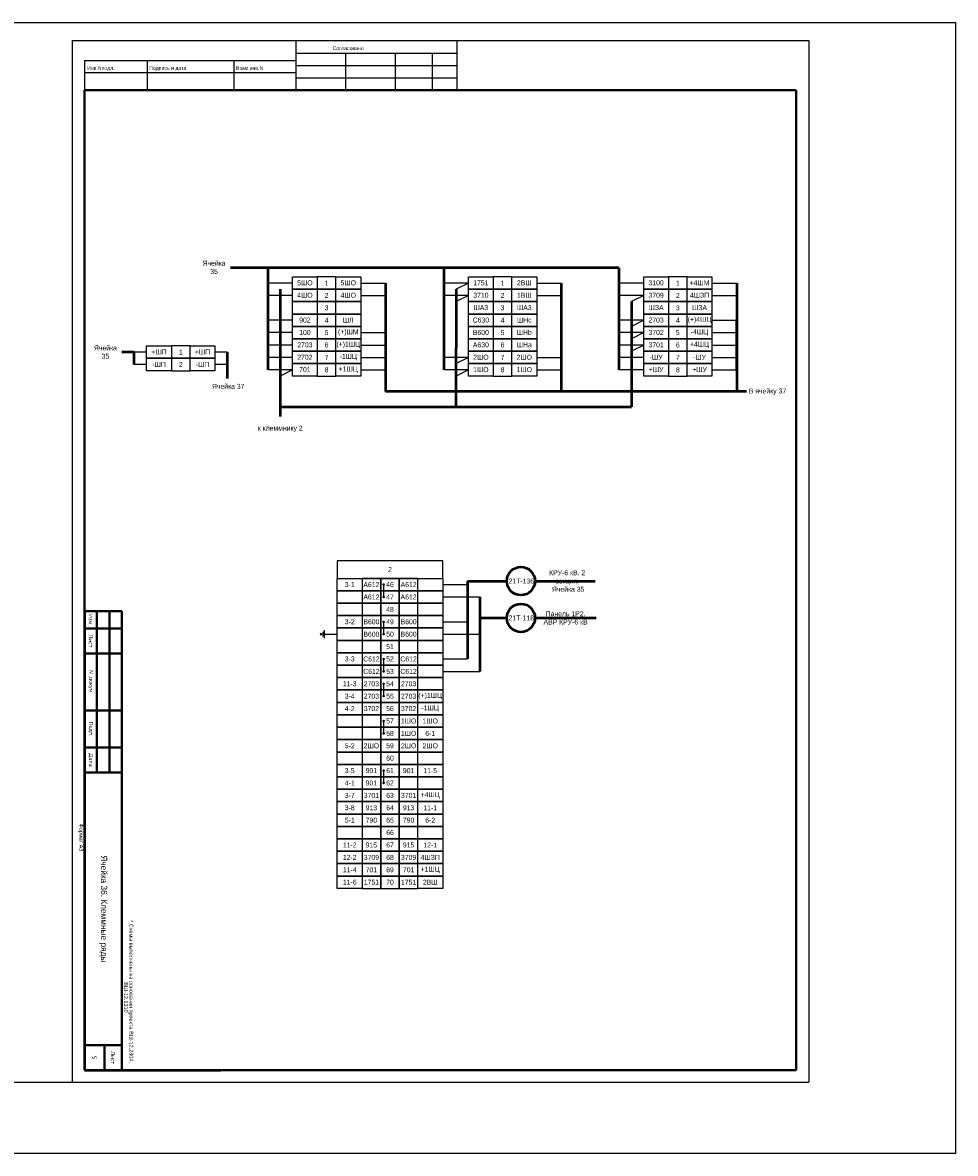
# Model space of a CAD drawing. Header units: millimetres. Extents: x 4897 to 12009, y -3017 to 2708.
# Tile 12 of 86: x 6934 to 7310, y -3017 to -2561. Entities that reach past the tile are written whole.
import ezdxf

# ---------------------------------------------------------------- set-up
doc = ezdxf.new("R2010")
doc.units = ezdxf.units.MM
doc.layers.add('основная 0.5', color=7, linetype='Continuous', lineweight=50)
doc.styles.add('SIMPLEX', font='txt', dxfattribs={"height": 5})

msp = doc.modelspace()

# ---------------------------------------------------------------- linework, layer by layer
for p, q in [((6953.52, -2568.54), (7250.56, -2568.54)), ((6953.52, -2568.54), (7250.56, -2568.54)), ((6953.52, -2568.54), (6953.52, -2988.55)), ((7043.75, -2568.54), (7043.75, -2588.54)), ((7108.75, -2588.54), (7108.75, -2568.54)), ((7250.56, -2568.54), (7250.56, -2988.55)), ((7043.75, -2573.54), (7108.75, -2573.54)), ((7063.75, -2573.54), (7063.75, -2588.54)), ((7083.75, -2573.54), (7083.75, -2588.54)), ((7098.75, -2573.54), (7098.75, -2588.54)), ((6958.56, -2576.54), (6958.56, -2588.54)), ((6958.56, -2576.54), (7043.75, -2576.54)), ((6983.75, -2576.54), (6983.75, -2588.54)), ((7018.75, -2576.54), (7018.75, -2588.54)), ((7043.75, -2578.54), (7108.75, -2578.54)), ((6958.56, -2581.41), (7043.75, -2581.41)), ((7043.75, -2583.54), (7108.75, -2583.54)), ((7042.41, -2666.28), (7032.41, -2666.28)), ((7069.91, -2666.28), (7079.91, -2666.28)), ((7113.37, -2666.28), (7103.37, -2666.28)), ((7113.37, -2666.28), (7108.37, -2668.78)), ((7140.87, -2666.28), (7150.87, -2666.28)), ((7184.04, -2666.28), (7174.04, -2666.28)), ((7211.53, -2666.28), (7221.53, -2666.28)), ((7042.41, -2671.28), (7032.41, -2671.28)), ((7069.91, -2671.28), (7079.91, -2671.28)), ((7113.37, -2671.28), (7103.37, -2671.28)), ((7113.37, -2671.28), (7108.37, -2673.78)), ((7140.87, -2671.28), (7150.87, -2671.28)), ((7184.04, -2671.28), (7174.04, -2671.28)), ((7184.04, -2671.28), (7179.04, -2673.78)), ((7211.53, -2671.28), (7221.53, -2671.28)), ((7042.41, -2681.28), (7032.41, -2681.28)), ((7184.04, -2681.28), (7174.04, -2681.28)), ((7184.04, -2681.28), (7179.04, -2683.78)), ((7211.53, -2681.28), (7221.53, -2681.28)), ((7042.41, -2686.28), (7032.41, -2686.28)), ((7069.91, -2686.28), (7079.91, -2686.28)), ((7184.04, -2686.28), (7174.04, -2686.28)), ((7184.04, -2686.28), (7179.04, -2688.78)), ((7211.53, -2686.28), (7221.53, -2686.28)), ((6983.61, -2694.14), (6978.61, -2694.14)), ((7016.11, -2694.14), (7011.11, -2694.14)), ((7042.41, -2691.28), (7032.41, -2691.28)), ((7069.91, -2691.28), (7079.91, -2691.28)), ((7184.04, -2691.28), (7174.04, -2691.28)), ((7184.04, -2691.28), (7179.04, -2693.78)), ((7211.53, -2691.28), (7221.53, -2691.28)), ((7042.41, -2696.28), (7032.41, -2696.28)), ((7069.91, -2696.28), (7079.91, -2696.28)), ((7113.37, -2696.28), (7103.37, -2696.28)), ((7113.37, -2696.28), (7108.37, -2698.78)), ((7140.87, -2696.28), (7150.87, -2696.28)), ((7184.04, -2696.28), (7174.04, -2696.28)), ((7211.53, -2696.28), (7221.53, -2696.28)), ((6983.61, -2699.14), (6978.61, -2699.14)), ((7016.11, -2699.14), (7011.11, -2699.14)), ((7042.41, -2701.28), (7032.41, -2701.28)), ((7042.41, -2701.28), (7037.41, -2703.78)), ((7069.91, -2701.28), (7079.91, -2701.28)), ((7113.37, -2701.28), (7103.37, -2701.28)), ((7113.37, -2701.28), (7108.37, -2703.78)), ((7140.87, -2701.28), (7150.87, -2701.28)), ((7184.04, -2701.28), (7174.04, -2701.28)), ((7211.53, -2701.28), (7221.53, -2701.28)), ((7079.17, -2787.88), (7079.17, -2792.88)), ((7102.98, -2787.88), (7112.98, -2787.88)), ((7102.98, -2792.88), (7117.98, -2792.88)), ((7079.17, -2802.88), (7079.17, -2807.88)), ((7102.98, -2802.88), (7112.98, -2802.88)), ((7053.95, -2807.56), (7053.62, -2807.88)), ((7053.95, -2808.21), (7053.62, -2807.88)), ((7053.95, -2807.56), (7053.95, -2808.21)), ((7054.6, -2806.91), (7054.6, -2808.86)), ((7055.25, -2806.26), (7055.25, -2809.51)), ((7055.25, -2807.88), (7060.48, -2807.88)), ((7102.98, -2807.88), (7117.98, -2807.88)), ((7079.17, -2817.88), (7079.17, -2822.88)), ((7102.98, -2817.88), (7112.98, -2817.88)), ((7102.98, -2822.88), (7117.98, -2822.88)), ((7079.17, -2827.88), (7079.17, -2832.88)), ((7079.17, -2842.88), (7079.17, -2847.88)), ((7079.17, -2862.88), (7079.17, -2867.88)), ((6953.52, -2988.55), (7250.56, -2988.55)), ((6953.52, -2988.55), (7250.56, -2988.55))]:
    msp.add_line(p, q)
at = {"lineweight": 40}
for p, q in [((6958.56, -2588.54), (6958.56, -2983.63)), ((7245.56, -2588.54), (7245.56, -2983.63)), ((6963.56, -2798.63), (6963.56, -2863.63)), ((6968.56, -2798.63), (6968.56, -2863.63)), ((6973.56, -2798.63), (6973.56, -2863.63)), ((6973.56, -2973.63), (6958.56, -2973.63)), ((6966.56, -2973.63), (6966.56, -2983.63)), ((7245.56, -2983.63), (6958.56, -2983.63))]:
    msp.add_line(p, q, dxfattribs=at)
at = {"linetype": 'Continuous', "lineweight": 40}
msp.add_line((7245.56, -2588.54), (6958.56, -2588.54), dxfattribs=at)
at = {"linetype": 'Continuous'}
for p, q in [((7059.57, -2588.54), (7039.57, -2588.54)), ((7099.57, -2588.54), (7079.57, -2588.54))]:
    msp.add_line(p, q, dxfattribs=at)
at = {"lineweight": 50}
for p, q in [((7174.04, -2660.14), (7017.41, -2660.14)), ((7032.41, -2660.14), (7032.41, -2701.28)), ((7103.37, -2660.14), (7103.37, -2701.28)), ((7174.04, -2660.14), (7174.04, -2701.28)), ((7079.91, -2666.28), (7079.91, -2710)), ((7150.87, -2710), (7150.87, -2666.28)), ((7221.53, -2666.28), (7221.53, -2710)), ((7037.41, -2668.78), (7037.41, -2720.08)), ((7108.37, -2668.78), (7108.22, -2716.27)), ((7179.04, -2673.78), (7179.04, -2716.27)), ((7221.53, -2701.28), (7221.53, -2681.28)), ((6978.61, -2694.14), (6973.61, -2694.14)), ((6978.61, -2699.14), (6978.61, -2694.14)), ((7016.11, -2694.14), (7016.11, -2704.76)), ((7225.54, -2710), (7079.91, -2710)), ((7037.41, -2716.27), (7179.04, -2716.27)), ((7112.98, -2786.45), (7112.98, -2817.88)), ((7112.98, -2786.45), (7128.81, -2786.45)), ((7140.21, -2786.45), (7164.47, -2786.45)), ((7117.98, -2792.88), (7117.98, -2822.88)), ((7117.98, -2801.32), (7128.81, -2801.32)), ((7140.21, -2801.32), (7164.86, -2801.32))]:
    msp.add_line(p, q, dxfattribs=at)
at = {"color": 1}
msp.add_line((6925.41, -2988.55), (6953.52, -2988.55), dxfattribs=at)
at = {"color": 2}
msp.add_lwpolyline([(5136.09, -2561.29), (7309.7, -2561.29), (7309.7, -3017.22), (5136.09, -3017.22)], close=True, dxfattribs=at)
for points in [[(7052.41, -2668.78), (7042.41, -2668.78), (7042.41, -2663.78), (7052.41, -2663.78)], [(7052.41, -2668.78), (7042.41, -2668.78), (7042.41, -2663.78), (7052.41, -2663.78)], [(7052.41, -2668.78), (7059.91, -2668.78), (7059.91, -2663.78), (7052.41, -2663.78)], [(7069.91, -2668.78), (7059.91, -2668.78), (7059.91, -2663.78), (7069.91, -2663.78)], [(7069.91, -2668.78), (7059.91, -2668.78), (7059.91, -2663.78), (7069.91, -2663.78)], [(7123.37, -2668.78), (7113.37, -2668.78), (7113.37, -2663.78), (7123.37, -2663.78)], [(7123.37, -2668.78), (7113.37, -2668.78), (7113.37, -2663.78), (7123.37, -2663.78)], [(7123.37, -2668.78), (7130.87, -2668.78), (7130.87, -2663.78), (7123.37, -2663.78)], [(7140.87, -2668.78), (7130.87, -2668.78), (7130.87, -2663.78), (7140.87, -2663.78)], [(7140.87, -2668.78), (7130.87, -2668.78), (7130.87, -2663.78), (7140.87, -2663.78)], [(7194.03, -2668.78), (7184.04, -2668.78), (7184.04, -2663.78), (7194.03, -2663.78)], [(7194.03, -2668.78), (7184.04, -2668.78), (7184.04, -2663.78), (7194.03, -2663.78)], [(7194.03, -2668.78), (7201.53, -2668.78), (7201.53, -2663.78), (7194.03, -2663.78)], [(7211.53, -2668.78), (7201.53, -2668.78), (7201.53, -2663.78), (7211.53, -2663.78)], [(7211.53, -2668.78), (7201.53, -2668.78), (7201.53, -2663.78), (7211.53, -2663.78)], [(7052.41, -2673.78), (7042.41, -2673.78), (7042.41, -2668.78), (7052.41, -2668.78)], [(7052.41, -2673.78), (7042.41, -2673.78), (7042.41, -2668.78), (7052.41, -2668.78)], [(7052.41, -2673.78), (7059.91, -2673.78), (7059.91, -2668.78), (7052.41, -2668.78)], [(7069.91, -2673.78), (7059.91, -2673.78), (7059.91, -2668.78), (7069.91, -2668.78)], [(7069.91, -2673.78), (7059.91, -2673.78), (7059.91, -2668.78), (7069.91, -2668.78)], [(7123.37, -2673.78), (7113.37, -2673.78), (7113.37, -2668.78), (7123.37, -2668.78)], [(7123.37, -2673.78), (7113.37, -2673.78), (7113.37, -2668.78), (7123.37, -2668.78)], [(7123.37, -2673.78), (7130.87, -2673.78), (7130.87, -2668.78), (7123.37, -2668.78)], [(7140.87, -2673.78), (7130.87, -2673.78), (7130.87, -2668.78), (7140.87, -2668.78)], [(7140.87, -2673.78), (7130.87, -2673.78), (7130.87, -2668.78), (7140.87, -2668.78)], [(7194.03, -2673.78), (7184.04, -2673.78), (7184.04, -2668.78), (7194.03, -2668.78)], [(7194.03, -2673.78), (7184.04, -2673.78), (7184.04, -2668.78), (7194.03, -2668.78)], [(7194.03, -2673.78), (7201.53, -2673.78), (7201.53, -2668.78), (7194.03, -2668.78)], [(7211.53, -2673.78), (7201.53, -2673.78), (7201.53, -2668.78), (7211.53, -2668.78)], [(7211.53, -2673.78), (7201.53, -2673.78), (7201.53, -2668.78), (7211.53, -2668.78)], [(7052.41, -2678.78), (7042.41, -2678.78), (7042.41, -2673.78), (7052.41, -2673.78)], [(7052.41, -2678.78), (7042.41, -2678.78), (7042.41, -2673.78), (7052.41, -2673.78)], [(7052.41, -2678.78), (7059.91, -2678.78), (7059.91, -2673.78), (7052.41, -2673.78)], [(7069.91, -2678.78), (7059.91, -2678.78), (7059.91, -2673.78), (7069.91, -2673.78)], [(7069.91, -2678.78), (7059.91, -2678.78), (7059.91, -2673.78), (7069.91, -2673.78)], [(7123.37, -2678.78), (7113.37, -2678.78), (7113.37, -2673.78), (7123.37, -2673.78)], [(7123.37, -2678.78), (7113.37, -2678.78), (7113.37, -2673.78), (7123.37, -2673.78)], [(7123.37, -2678.78), (7130.87, -2678.78), (7130.87, -2673.78), (7123.37, -2673.78)], [(7140.87, -2678.78), (7130.87, -2678.78), (7130.87, -2673.78), (7140.87, -2673.78)], [(7140.87, -2678.78), (7130.87, -2678.78), (7130.87, -2673.78), (7140.87, -2673.78)], [(7194.03, -2678.78), (7184.04, -2678.78), (7184.04, -2673.78), (7194.03, -2673.78)], [(7194.03, -2678.78), (7184.04, -2678.78), (7184.04, -2673.78), (7194.03, -2673.78)], [(7194.03, -2678.78), (7201.53, -2678.78), (7201.53, -2673.78), (7194.03, -2673.78)], [(7211.53, -2678.78), (7201.53, -2678.78), (7201.53, -2673.78), (7211.53, -2673.78)], [(7211.53, -2678.78), (7201.53, -2678.78), (7201.53, -2673.78), (7211.53, -2673.78)], [(7052.41, -2683.78), (7042.41, -2683.78), (7042.41, -2678.78), (7052.41, -2678.78)], [(7052.41, -2683.78), (7042.41, -2683.78), (7042.41, -2678.78), (7052.41, -2678.78)], [(7052.41, -2683.78), (7059.91, -2683.78), (7059.91, -2678.78), (7052.41, -2678.78)], [(7069.91, -2683.78), (7059.91, -2683.78), (7059.91, -2678.78), (7069.91, -2678.78)], [(7069.91, -2683.78), (7059.91, -2683.78), (7059.91, -2678.78), (7069.91, -2678.78)], [(7123.37, -2683.78), (7113.37, -2683.78), (7113.37, -2678.78), (7123.37, -2678.78)], [(7123.37, -2683.78), (7113.37, -2683.78), (7113.37, -2678.78), (7123.37, -2678.78)], [(7123.37, -2683.78), (7130.87, -2683.78), (7130.87, -2678.78), (7123.37, -2678.78)], [(7140.87, -2683.78), (7130.87, -2683.78), (7130.87, -2678.78), (7140.87, -2678.78)], [(7140.87, -2683.78), (7130.87, -2683.78), (7130.87, -2678.78), (7140.87, -2678.78)], [(7194.03, -2683.78), (7184.04, -2683.78), (7184.04, -2678.78), (7194.03, -2678.78)], [(7194.03, -2683.78), (7184.04, -2683.78), (7184.04, -2678.78), (7194.03, -2678.78)], [(7194.03, -2683.78), (7201.53, -2683.78), (7201.53, -2678.78), (7194.03, -2678.78)], [(7211.53, -2683.78), (7201.53, -2683.78), (7201.53, -2678.78), (7211.53, -2678.78)], [(7211.53, -2683.78), (7201.53, -2683.78), (7201.53, -2678.78), (7211.53, -2678.78)], [(7052.41, -2688.78), (7042.41, -2688.78), (7042.41, -2683.78), (7052.41, -2683.78)], [(7052.41, -2688.78), (7042.41, -2688.78), (7042.41, -2683.78), (7052.41, -2683.78)], [(7052.41, -2688.78), (7059.91, -2688.78), (7059.91, -2683.78), (7052.41, -2683.78)], [(7069.91, -2688.78), (7059.91, -2688.78), (7059.91, -2683.78), (7069.91, -2683.78)], [(7069.91, -2688.78), (7059.91, -2688.78), (7059.91, -2683.78), (7069.91, -2683.78)], [(7123.37, -2688.78), (7113.37, -2688.78), (7113.37, -2683.78), (7123.37, -2683.78)], [(7123.37, -2688.78), (7113.37, -2688.78), (7113.37, -2683.78), (7123.37, -2683.78)], [(7123.37, -2688.78), (7130.87, -2688.78), (7130.87, -2683.78), (7123.37, -2683.78)], [(7140.87, -2688.78), (7130.87, -2688.78), (7130.87, -2683.78), (7140.87, -2683.78)], [(7140.87, -2688.78), (7130.87, -2688.78), (7130.87, -2683.78), (7140.87, -2683.78)], [(7194.03, -2688.78), (7184.04, -2688.78), (7184.04, -2683.78), (7194.03, -2683.78)], [(7194.03, -2688.78), (7184.04, -2688.78), (7184.04, -2683.78), (7194.03, -2683.78)], [(7194.03, -2688.78), (7201.53, -2688.78), (7201.53, -2683.78), (7194.03, -2683.78)], [(7211.53, -2688.78), (7201.53, -2688.78), (7201.53, -2683.78), (7211.53, -2683.78)], [(7211.53, -2688.78), (7201.53, -2688.78), (7201.53, -2683.78), (7211.53, -2683.78)], [(7052.41, -2693.78), (7042.41, -2693.78), (7042.41, -2688.78), (7052.41, -2688.78)], [(7052.41, -2693.78), (7042.41, -2693.78), (7042.41, -2688.78), (7052.41, -2688.78)], [(7052.41, -2693.78), (7059.91, -2693.78), (7059.91, -2688.78), (7052.41, -2688.78)], [(7069.91, -2693.78), (7059.91, -2693.78), (7059.91, -2688.78), (7069.91, -2688.78)], [(7069.91, -2693.78), (7059.91, -2693.78), (7059.91, -2688.78), (7069.91, -2688.78)], [(7123.37, -2693.78), (7113.37, -2693.78), (7113.37, -2688.78), (7123.37, -2688.78)], [(7123.37, -2693.78), (7113.37, -2693.78), (7113.37, -2688.78), (7123.37, -2688.78)], [(7123.37, -2693.78), (7130.87, -2693.78), (7130.87, -2688.78), (7123.37, -2688.78)], [(7140.87, -2693.78), (7130.87, -2693.78), (7130.87, -2688.78), (7140.87, -2688.78)], [(7140.87, -2693.78), (7130.87, -2693.78), (7130.87, -2688.78), (7140.87, -2688.78)], [(7194.03, -2693.78), (7184.04, -2693.78), (7184.04, -2688.78), (7194.03, -2688.78)], [(7194.03, -2693.78), (7184.04, -2693.78), (7184.04, -2688.78), (7194.03, -2688.78)], [(7194.03, -2693.78), (7201.53, -2693.78), (7201.53, -2688.78), (7194.03, -2688.78)], [(7211.53, -2693.78), (7201.53, -2693.78), (7201.53, -2688.78), (7211.53, -2688.78)], [(7211.53, -2693.78), (7201.53, -2693.78), (7201.53, -2688.78), (7211.53, -2688.78)], [(6993.61, -2696.64), (6983.61, -2696.64), (6983.61, -2691.64), (6993.61, -2691.64)], [(6993.61, -2696.64), (6983.61, -2696.64), (6983.61, -2691.64), (6993.61, -2691.64)], [(6993.61, -2696.64), (7001.11, -2696.64), (7001.11, -2691.64), (6993.61, -2691.64)], [(7011.11, -2696.64), (7001.11, -2696.64), (7001.11, -2691.64), (7011.11, -2691.64)], [(7011.11, -2696.64), (7001.11, -2696.64), (7001.11, -2691.64), (7011.11, -2691.64)], [(7052.41, -2698.78), (7042.41, -2698.78), (7042.41, -2693.78), (7052.41, -2693.78)], [(7052.41, -2698.78), (7042.41, -2698.78), (7042.41, -2693.78), (7052.41, -2693.78)], [(7052.41, -2698.78), (7059.91, -2698.78), (7059.91, -2693.78), (7052.41, -2693.78)], [(7069.91, -2698.78), (7059.91, -2698.78), (7059.91, -2693.78), (7069.91, -2693.78)], [(7069.91, -2698.78), (7059.91, -2698.78), (7059.91, -2693.78), (7069.91, -2693.78)], [(7123.37, -2698.78), (7113.37, -2698.78), (7113.37, -2693.78), (7123.37, -2693.78)], [(7123.37, -2698.78), (7113.37, -2698.78), (7113.37, -2693.78), (7123.37, -2693.78)], [(7123.37, -2698.78), (7130.87, -2698.78), (7130.87, -2693.78), (7123.37, -2693.78)], [(7140.87, -2698.78), (7130.87, -2698.78), (7130.87, -2693.78), (7140.87, -2693.78)], [(7140.87, -2698.78), (7130.87, -2698.78), (7130.87, -2693.78), (7140.87, -2693.78)], [(7194.03, -2698.78), (7184.04, -2698.78), (7184.04, -2693.78), (7194.03, -2693.78)], [(7194.03, -2698.78), (7184.04, -2698.78), (7184.04, -2693.78), (7194.03, -2693.78)], [(7194.03, -2698.78), (7201.53, -2698.78), (7201.53, -2693.78), (7194.03, -2693.78)], [(7211.53, -2698.78), (7201.53, -2698.78), (7201.53, -2693.78), (7211.53, -2693.78)], [(7211.53, -2698.78), (7201.53, -2698.78), (7201.53, -2693.78), (7211.53, -2693.78)], [(6993.61, -2701.64), (6983.61, -2701.64), (6983.61, -2696.64), (6993.61, -2696.64)], [(6993.61, -2701.64), (6983.61, -2701.64), (6983.61, -2696.64), (6993.61, -2696.64)], [(6993.61, -2701.64), (7001.11, -2701.64), (7001.11, -2696.64), (6993.61, -2696.64)], [(7011.11, -2701.64), (7001.11, -2701.64), (7001.11, -2696.64), (7011.11, -2696.64)], [(7011.11, -2701.64), (7001.11, -2701.64), (7001.11, -2696.64), (7011.11, -2696.64)], [(7052.41, -2703.78), (7042.41, -2703.78), (7042.41, -2698.78), (7052.41, -2698.78)], [(7052.41, -2703.78), (7042.41, -2703.78), (7042.41, -2698.78), (7052.41, -2698.78)], [(7052.41, -2703.78), (7059.91, -2703.78), (7059.91, -2698.78), (7052.41, -2698.78)], [(7069.91, -2703.78), (7059.91, -2703.78), (7059.91, -2698.78), (7069.91, -2698.78)], [(7069.91, -2703.78), (7059.91, -2703.78), (7059.91, -2698.78), (7069.91, -2698.78)], [(7123.37, -2703.78), (7113.37, -2703.78), (7113.37, -2698.78), (7123.37, -2698.78)], [(7123.37, -2703.78), (7113.37, -2703.78), (7113.37, -2698.78), (7123.37, -2698.78)], [(7123.37, -2703.78), (7130.87, -2703.78), (7130.87, -2698.78), (7123.37, -2698.78)], [(7140.87, -2703.78), (7130.87, -2703.78), (7130.87, -2698.78), (7140.87, -2698.78)], [(7140.87, -2703.78), (7130.87, -2703.78), (7130.87, -2698.78), (7140.87, -2698.78)], [(7194.03, -2703.78), (7184.04, -2703.78), (7184.04, -2698.78), (7194.03, -2698.78)], [(7194.03, -2703.78), (7184.04, -2703.78), (7184.04, -2698.78), (7194.03, -2698.78)], [(7194.03, -2703.78), (7201.53, -2703.78), (7201.53, -2698.78), (7194.03, -2698.78)], [(7211.53, -2703.78), (7201.53, -2703.78), (7201.53, -2698.78), (7211.53, -2698.78)], [(7211.53, -2703.78), (7201.53, -2703.78), (7201.53, -2698.78), (7211.53, -2698.78)], [(7060.48, -2785.38), (7102.98, -2785.38), (7102.98, -2778.26), (7060.48, -2778.26)], [(7070.48, -2790.38), (7060.48, -2790.38), (7060.48, -2785.38), (7070.48, -2785.38)], [(7070.48, -2790.38), (7077.98, -2790.38), (7077.98, -2785.38), (7070.48, -2785.38)], [(7077.98, -2790.38), (7085.48, -2790.38), (7085.48, -2785.38), (7077.98, -2785.38)], [(7085.48, -2790.38), (7092.98, -2790.38), (7092.98, -2785.38), (7085.48, -2785.38)], [(7102.98, -2790.38), (7092.98, -2790.38), (7092.98, -2785.38), (7102.98, -2785.38)], [(7070.48, -2795.38), (7060.48, -2795.38), (7060.48, -2790.38), (7070.48, -2790.38)], [(7070.48, -2795.38), (7077.98, -2795.38), (7077.98, -2790.38), (7070.48, -2790.38)], [(7077.98, -2795.38), (7085.48, -2795.38), (7085.48, -2790.38), (7077.98, -2790.38)], [(7085.48, -2795.38), (7092.98, -2795.38), (7092.98, -2790.38), (7085.48, -2790.38)], [(7102.98, -2795.38), (7092.98, -2795.38), (7092.98, -2790.38), (7102.98, -2790.38)], [(7070.48, -2800.38), (7060.48, -2800.38), (7060.48, -2795.38), (7070.48, -2795.38)], [(7070.48, -2800.38), (7077.98, -2800.38), (7077.98, -2795.38), (7070.48, -2795.38)], [(7077.98, -2800.38), (7085.48, -2800.38), (7085.48, -2795.38), (7077.98, -2795.38)], [(7085.48, -2800.38), (7092.98, -2800.38), (7092.98, -2795.38), (7085.48, -2795.38)], [(7102.98, -2800.38), (7092.98, -2800.38), (7092.98, -2795.38), (7102.98, -2795.38)], [(7070.48, -2805.38), (7060.48, -2805.38), (7060.48, -2800.38), (7070.48, -2800.38)], [(7070.48, -2805.38), (7077.98, -2805.38), (7077.98, -2800.38), (7070.48, -2800.38)], [(7077.98, -2805.38), (7085.48, -2805.38), (7085.48, -2800.38), (7077.98, -2800.38)], [(7085.48, -2805.38), (7092.98, -2805.38), (7092.98, -2800.38), (7085.48, -2800.38)], [(7102.98, -2805.38), (7092.98, -2805.38), (7092.98, -2800.38), (7102.98, -2800.38)], [(7070.48, -2810.38), (7060.48, -2810.38), (7060.48, -2805.38), (7070.48, -2805.38)], [(7070.48, -2810.38), (7077.98, -2810.38), (7077.98, -2805.38), (7070.48, -2805.38)], [(7077.98, -2810.38), (7085.48, -2810.38), (7085.48, -2805.38), (7077.98, -2805.38)], [(7085.48, -2810.38), (7092.98, -2810.38), (7092.98, -2805.38), (7085.48, -2805.38)], [(7102.98, -2810.38), (7092.98, -2810.38), (7092.98, -2805.38), (7102.98, -2805.38)], [(7070.48, -2815.38), (7060.48, -2815.38), (7060.48, -2810.38), (7070.48, -2810.38)], [(7070.48, -2815.38), (7060.48, -2815.38), (7060.48, -2810.38), (7070.48, -2810.38)], [(7070.48, -2815.38), (7077.98, -2815.38), (7077.98, -2810.38), (7070.48, -2810.38)], [(7070.48, -2815.38), (7077.98, -2815.38), (7077.98, -2810.38), (7070.48, -2810.38)], [(7077.98, -2815.38), (7085.48, -2815.38), (7085.48, -2810.38), (7077.98, -2810.38)], [(7085.48, -2815.38), (7092.98, -2815.38), (7092.98, -2810.38), (7085.48, -2810.38)], [(7085.48, -2815.38), (7092.98, -2815.38), (7092.98, -2810.38), (7085.48, -2810.38)], [(7102.98, -2815.38), (7092.98, -2815.38), (7092.98, -2810.38), (7102.98, -2810.38)], [(7102.98, -2815.38), (7092.98, -2815.38), (7092.98, -2810.38), (7102.98, -2810.38)], [(7070.48, -2820.38), (7060.48, -2820.38), (7060.48, -2815.38), (7070.48, -2815.38)], [(7070.48, -2820.38), (7077.98, -2820.38), (7077.98, -2815.38), (7070.48, -2815.38)], [(7077.98, -2820.38), (7085.48, -2820.38), (7085.48, -2815.38), (7077.98, -2815.38)], [(7085.48, -2820.38), (7092.98, -2820.38), (7092.98, -2815.38), (7085.48, -2815.38)], [(7102.98, -2820.38), (7092.98, -2820.38), (7092.98, -2815.38), (7102.98, -2815.38)], [(7070.48, -2825.38), (7060.48, -2825.38), (7060.48, -2820.38), (7070.48, -2820.38)], [(7070.48, -2825.38), (7077.98, -2825.38), (7077.98, -2820.38), (7070.48, -2820.38)], [(7077.98, -2825.38), (7085.48, -2825.38), (7085.48, -2820.38), (7077.98, -2820.38)], [(7085.48, -2825.38), (7092.98, -2825.38), (7092.98, -2820.38), (7085.48, -2820.38)], [(7102.98, -2825.38), (7092.98, -2825.38), (7092.98, -2820.38), (7102.98, -2820.38)], [(7070.48, -2830.38), (7060.48, -2830.38), (7060.48, -2825.38), (7070.48, -2825.38)], [(7070.48, -2830.38), (7077.98, -2830.38), (7077.98, -2825.38), (7070.48, -2825.38)], [(7077.98, -2830.38), (7085.48, -2830.38), (7085.48, -2825.38), (7077.98, -2825.38)], [(7085.48, -2830.38), (7092.98, -2830.38), (7092.98, -2825.38), (7085.48, -2825.38)], [(7102.98, -2830.38), (7092.98, -2830.38), (7092.98, -2825.38), (7102.98, -2825.38)], [(7070.48, -2835.38), (7060.48, -2835.38), (7060.48, -2830.38), (7070.48, -2830.38)], [(7070.48, -2835.38), (7060.48, -2835.38), (7060.48, -2830.38), (7070.48, -2830.38)], [(7070.48, -2835.38), (7077.98, -2835.38), (7077.98, -2830.38), (7070.48, -2830.38)], [(7070.48, -2835.38), (7077.98, -2835.38), (7077.98, -2830.38), (7070.48, -2830.38)], [(7077.98, -2835.38), (7085.48, -2835.38), (7085.48, -2830.38), (7077.98, -2830.38)], [(7085.48, -2835.38), (7092.98, -2835.38), (7092.98, -2830.38), (7085.48, -2830.38)], [(7085.48, -2835.38), (7092.98, -2835.38), (7092.98, -2830.38), (7085.48, -2830.38)], [(7102.98, -2835.38), (7092.98, -2835.38), (7092.98, -2830.38), (7102.98, -2830.38)], [(7102.98, -2835.38), (7092.98, -2835.38), (7092.98, -2830.38), (7102.98, -2830.38)], [(7070.48, -2840.38), (7060.48, -2840.38), (7060.48, -2835.38), (7070.48, -2835.38)], [(7070.48, -2840.38), (7060.48, -2840.38), (7060.48, -2835.38), (7070.48, -2835.38)], [(7070.48, -2840.38), (7077.98, -2840.38), (7077.98, -2835.38), (7070.48, -2835.38)], [(7070.48, -2840.38), (7077.98, -2840.38), (7077.98, -2835.38), (7070.48, -2835.38)], [(7077.98, -2840.38), (7085.48, -2840.38), (7085.48, -2835.38), (7077.98, -2835.38)], [(7085.48, -2840.38), (7092.98, -2840.38), (7092.98, -2835.38), (7085.48, -2835.38)], [(7085.48, -2840.38), (7092.98, -2840.38), (7092.98, -2835.38), (7085.48, -2835.38)], [(7102.98, -2840.38), (7092.98, -2840.38), (7092.98, -2835.38), (7102.98, -2835.38)], [(7102.98, -2840.38), (7092.98, -2840.38), (7092.98, -2835.38), (7102.98, -2835.38)], [(7070.48, -2845.38), (7060.48, -2845.38), (7060.48, -2840.38), (7070.48, -2840.38)], [(7070.48, -2845.38), (7077.98, -2845.38), (7077.98, -2840.38), (7070.48, -2840.38)], [(7077.98, -2845.38), (7085.48, -2845.38), (7085.48, -2840.38), (7077.98, -2840.38)], [(7085.48, -2845.38), (7092.98, -2845.38), (7092.98, -2840.38), (7085.48, -2840.38)], [(7102.98, -2845.38), (7092.98, -2845.38), (7092.98, -2840.38), (7102.98, -2840.38)], [(7070.48, -2850.38), (7060.48, -2850.38), (7060.48, -2845.38), (7070.48, -2845.38)], [(7070.48, -2850.38), (7077.98, -2850.38), (7077.98, -2845.38), (7070.48, -2845.38)], [(7077.98, -2850.38), (7085.48, -2850.38), (7085.48, -2845.38), (7077.98, -2845.38)], [(7085.48, -2850.38), (7092.98, -2850.38), (7092.98, -2845.38), (7085.48, -2845.38)], [(7102.98, -2850.38), (7092.98, -2850.38), (7092.98, -2845.38), (7102.98, -2845.38)], [(7070.48, -2855.38), (7060.48, -2855.38), (7060.48, -2850.38), (7070.48, -2850.38)], [(7070.48, -2855.38), (7060.48, -2855.38), (7060.48, -2850.38), (7070.48, -2850.38)], [(7070.48, -2855.38), (7077.98, -2855.38), (7077.98, -2850.38), (7070.48, -2850.38)], [(7070.48, -2855.38), (7077.98, -2855.38), (7077.98, -2850.38), (7070.48, -2850.38)], [(7077.98, -2855.38), (7085.48, -2855.38), (7085.48, -2850.38), (7077.98, -2850.38)], [(7085.48, -2855.38), (7092.98, -2855.38), (7092.98, -2850.38), (7085.48, -2850.38)], [(7085.48, -2855.38), (7092.98, -2855.38), (7092.98, -2850.38), (7085.48, -2850.38)], [(7102.98, -2855.38), (7092.98, -2855.38), (7092.98, -2850.38), (7102.98, -2850.38)], [(7102.98, -2855.38), (7092.98, -2855.38), (7092.98, -2850.38), (7102.98, -2850.38)], [(7070.48, -2860.38), (7060.48, -2860.38), (7060.48, -2855.38), (7070.48, -2855.38)], [(7070.48, -2860.38), (7060.48, -2860.38), (7060.48, -2855.38), (7070.48, -2855.38)], [(7070.48, -2860.38), (7077.98, -2860.38), (7077.98, -2855.38), (7070.48, -2855.38)], [(7070.48, -2860.38), (7077.98, -2860.38), (7077.98, -2855.38), (7070.48, -2855.38)], [(7077.98, -2860.38), (7085.48, -2860.38), (7085.48, -2855.38), (7077.98, -2855.38)], [(7085.48, -2860.38), (7092.98, -2860.38), (7092.98, -2855.38), (7085.48, -2855.38)], [(7085.48, -2860.38), (7092.98, -2860.38), (7092.98, -2855.38), (7085.48, -2855.38)], [(7102.98, -2860.38), (7092.98, -2860.38), (7092.98, -2855.38), (7102.98, -2855.38)], [(7102.98, -2860.38), (7092.98, -2860.38), (7092.98, -2855.38), (7102.98, -2855.38)], [(7070.48, -2865.38), (7060.48, -2865.38), (7060.48, -2860.38), (7070.48, -2860.38)], [(7070.48, -2865.38), (7060.48, -2865.38), (7060.48, -2860.38), (7070.48, -2860.38)], [(7070.48, -2865.38), (7077.98, -2865.38), (7077.98, -2860.38), (7070.48, -2860.38)], [(7070.48, -2865.38), (7077.98, -2865.38), (7077.98, -2860.38), (7070.48, -2860.38)], [(7077.98, -2865.38), (7085.48, -2865.38), (7085.48, -2860.38), (7077.98, -2860.38)], [(7085.48, -2865.38), (7092.98, -2865.38), (7092.98, -2860.38), (7085.48, -2860.38)], [(7085.48, -2865.38), (7092.98, -2865.38), (7092.98, -2860.38), (7085.48, -2860.38)], [(7102.98, -2865.38), (7092.98, -2865.38), (7092.98, -2860.38), (7102.98, -2860.38)], [(7102.98, -2865.38), (7092.98, -2865.38), (7092.98, -2860.38), (7102.98, -2860.38)], [(7070.48, -2870.38), (7060.48, -2870.38), (7060.48, -2865.38), (7070.48, -2865.38)], [(7070.48, -2870.38), (7060.48, -2870.38), (7060.48, -2865.38), (7070.48, -2865.38)], [(7070.48, -2870.38), (7077.98, -2870.38), (7077.98, -2865.38), (7070.48, -2865.38)], [(7070.48, -2870.38), (7077.98, -2870.38), (7077.98, -2865.38), (7070.48, -2865.38)], [(7077.98, -2870.38), (7085.48, -2870.38), (7085.48, -2865.38), (7077.98, -2865.38)], [(7085.48, -2870.38), (7092.98, -2870.38), (7092.98, -2865.38), (7085.48, -2865.38)], [(7085.48, -2870.38), (7092.98, -2870.38), (7092.98, -2865.38), (7085.48, -2865.38)], [(7102.98, -2870.38), (7092.98, -2870.38), (7092.98, -2865.38), (7102.98, -2865.38)], [(7102.98, -2870.38), (7092.98, -2870.38), (7092.98, -2865.38), (7102.98, -2865.38)], [(7070.48, -2875.38), (7060.48, -2875.38), (7060.48, -2870.38), (7070.48, -2870.38)], [(7070.48, -2875.38), (7060.48, -2875.38), (7060.48, -2870.38), (7070.48, -2870.38)], [(7070.48, -2875.38), (7077.98, -2875.38), (7077.98, -2870.38), (7070.48, -2870.38)], [(7070.48, -2875.38), (7077.98, -2875.38), (7077.98, -2870.38), (7070.48, -2870.38)], [(7077.98, -2875.38), (7085.48, -2875.38), (7085.48, -2870.38), (7077.98, -2870.38)], [(7085.48, -2875.38), (7092.98, -2875.38), (7092.98, -2870.38), (7085.48, -2870.38)], [(7085.48, -2875.38), (7092.98, -2875.38), (7092.98, -2870.38), (7085.48, -2870.38)], [(7102.98, -2875.38), (7092.98, -2875.38), (7092.98, -2870.38), (7102.98, -2870.38)], [(7102.98, -2875.38), (7092.98, -2875.38), (7092.98, -2870.38), (7102.98, -2870.38)], [(7070.48, -2880.38), (7060.48, -2880.38), (7060.48, -2875.38), (7070.48, -2875.38)], [(7070.48, -2880.38), (7060.48, -2880.38), (7060.48, -2875.38), (7070.48, -2875.38)], [(7070.48, -2880.38), (7077.98, -2880.38), (7077.98, -2875.38), (7070.48, -2875.38)], [(7070.48, -2880.38), (7077.98, -2880.38), (7077.98, -2875.38), (7070.48, -2875.38)], [(7077.98, -2880.38), (7085.48, -2880.38), (7085.48, -2875.38), (7077.98, -2875.38)], [(7085.48, -2880.38), (7092.98, -2880.38), (7092.98, -2875.38), (7085.48, -2875.38)], [(7085.48, -2880.38), (7092.98, -2880.38), (7092.98, -2875.38), (7085.48, -2875.38)], [(7102.98, -2880.38), (7092.98, -2880.38), (7092.98, -2875.38), (7102.98, -2875.38)], [(7102.98, -2880.38), (7092.98, -2880.38), (7092.98, -2875.38), (7102.98, -2875.38)], [(7070.48, -2885.38), (7060.48, -2885.38), (7060.48, -2880.38), (7070.48, -2880.38)], [(7070.48, -2885.38), (7060.48, -2885.38), (7060.48, -2880.38), (7070.48, -2880.38)], [(7070.48, -2885.38), (7077.98, -2885.38), (7077.98, -2880.38), (7070.48, -2880.38)], [(7070.48, -2885.38), (7077.98, -2885.38), (7077.98, -2880.38), (7070.48, -2880.38)], [(7077.98, -2885.38), (7085.48, -2885.38), (7085.48, -2880.38), (7077.98, -2880.38)], [(7085.48, -2885.38), (7092.98, -2885.38), (7092.98, -2880.38), (7085.48, -2880.38)], [(7085.48, -2885.38), (7092.98, -2885.38), (7092.98, -2880.38), (7085.48, -2880.38)], [(7102.98, -2885.38), (7092.98, -2885.38), (7092.98, -2880.38), (7102.98, -2880.38)], [(7102.98, -2885.38), (7092.98, -2885.38), (7092.98, -2880.38), (7102.98, -2880.38)], [(7070.48, -2890.38), (7060.48, -2890.38), (7060.48, -2885.38), (7070.48, -2885.38)], [(7070.48, -2890.38), (7060.48, -2890.38), (7060.48, -2885.38), (7070.48, -2885.38)], [(7070.48, -2890.38), (7077.98, -2890.38), (7077.98, -2885.38), (7070.48, -2885.38)], [(7070.48, -2890.38), (7077.98, -2890.38), (7077.98, -2885.38), (7070.48, -2885.38)], [(7077.98, -2890.38), (7085.48, -2890.38), (7085.48, -2885.38), (7077.98, -2885.38)], [(7085.48, -2890.38), (7092.98, -2890.38), (7092.98, -2885.38), (7085.48, -2885.38)], [(7085.48, -2890.38), (7092.98, -2890.38), (7092.98, -2885.38), (7085.48, -2885.38)], [(7102.98, -2890.38), (7092.98, -2890.38), (7092.98, -2885.38), (7102.98, -2885.38)], [(7102.98, -2890.38), (7092.98, -2890.38), (7092.98, -2885.38), (7102.98, -2885.38)], [(7070.48, -2895.38), (7060.48, -2895.38), (7060.48, -2890.38), (7070.48, -2890.38)], [(7070.48, -2895.38), (7060.48, -2895.38), (7060.48, -2890.38), (7070.48, -2890.38)], [(7070.48, -2895.38), (7077.98, -2895.38), (7077.98, -2890.38), (7070.48, -2890.38)], [(7070.48, -2895.38), (7077.98, -2895.38), (7077.98, -2890.38), (7070.48, -2890.38)], [(7077.98, -2895.38), (7085.48, -2895.38), (7085.48, -2890.38), (7077.98, -2890.38)], [(7085.48, -2895.38), (7092.98, -2895.38), (7092.98, -2890.38), (7085.48, -2890.38)], [(7085.48, -2895.38), (7092.98, -2895.38), (7092.98, -2890.38), (7085.48, -2890.38)], [(7102.98, -2895.38), (7092.98, -2895.38), (7092.98, -2890.38), (7102.98, -2890.38)], [(7102.98, -2895.38), (7092.98, -2895.38), (7092.98, -2890.38), (7102.98, -2890.38)], [(7070.48, -2900.38), (7060.48, -2900.38), (7060.48, -2895.38), (7070.48, -2895.38)], [(7070.48, -2900.38), (7060.48, -2900.38), (7060.48, -2895.38), (7070.48, -2895.38)], [(7070.48, -2900.38), (7077.98, -2900.38), (7077.98, -2895.38), (7070.48, -2895.38)], [(7070.48, -2900.38), (7077.98, -2900.38), (7077.98, -2895.38), (7070.48, -2895.38)], [(7077.98, -2900.38), (7085.48, -2900.38), (7085.48, -2895.38), (7077.98, -2895.38)], [(7085.48, -2900.38), (7092.98, -2900.38), (7092.98, -2895.38), (7085.48, -2895.38)], [(7085.48, -2900.38), (7092.98, -2900.38), (7092.98, -2895.38), (7085.48, -2895.38)], [(7102.98, -2900.38), (7092.98, -2900.38), (7092.98, -2895.38), (7102.98, -2895.38)], [(7102.98, -2900.38), (7092.98, -2900.38), (7092.98, -2895.38), (7102.98, -2895.38)], [(7070.48, -2905.38), (7060.48, -2905.38), (7060.48, -2900.38), (7070.48, -2900.38)], [(7070.48, -2905.38), (7060.48, -2905.38), (7060.48, -2900.38), (7070.48, -2900.38)], [(7070.48, -2905.38), (7077.98, -2905.38), (7077.98, -2900.38), (7070.48, -2900.38)], [(7070.48, -2905.38), (7077.98, -2905.38), (7077.98, -2900.38), (7070.48, -2900.38)], [(7077.98, -2905.38), (7085.48, -2905.38), (7085.48, -2900.38), (7077.98, -2900.38)], [(7085.48, -2905.38), (7092.98, -2905.38), (7092.98, -2900.38), (7085.48, -2900.38)], [(7085.48, -2905.38), (7092.98, -2905.38), (7092.98, -2900.38), (7085.48, -2900.38)], [(7102.98, -2905.38), (7092.98, -2905.38), (7092.98, -2900.38), (7102.98, -2900.38)], [(7102.98, -2905.38), (7092.98, -2905.38), (7092.98, -2900.38), (7102.98, -2900.38)], [(7070.48, -2910.38), (7060.48, -2910.38), (7060.48, -2905.38), (7070.48, -2905.38)], [(7070.48, -2910.38), (7060.48, -2910.38), (7060.48, -2905.38), (7070.48, -2905.38)], [(7070.48, -2910.38), (7077.98, -2910.38), (7077.98, -2905.38), (7070.48, -2905.38)], [(7070.48, -2910.38), (7077.98, -2910.38), (7077.98, -2905.38), (7070.48, -2905.38)], [(7077.98, -2910.38), (7085.48, -2910.38), (7085.48, -2905.38), (7077.98, -2905.38)], [(7085.48, -2910.38), (7092.98, -2910.38), (7092.98, -2905.38), (7085.48, -2905.38)], [(7085.48, -2910.38), (7092.98, -2910.38), (7092.98, -2905.38), (7085.48, -2905.38)], [(7102.98, -2910.38), (7092.98, -2910.38), (7092.98, -2905.38), (7102.98, -2905.38)], [(7102.98, -2910.38), (7092.98, -2910.38), (7092.98, -2905.38), (7102.98, -2905.38)]]:
    msp.add_lwpolyline(points, close=True)
at = {"const_width": 0.45}
for points in [[(7079.17, -2787.61, 1), (7079.17, -2788.16, 1)], [(7079.17, -2792.61, 1), (7079.17, -2793.16, 1)], [(7079.17, -2802.61, 1), (7079.17, -2803.16, 1)], [(7079.17, -2807.61, 1), (7079.17, -2808.16, 1)], [(7079.17, -2817.61, 1), (7079.17, -2818.16, 1)], [(7079.17, -2822.6, 1), (7079.17, -2823.15, 1)], [(7079.17, -2827.6, 1), (7079.17, -2828.15, 1)], [(7079.17, -2832.6, 1), (7079.17, -2833.15, 1)], [(7079.17, -2842.6, 1), (7079.17, -2843.15, 1)], [(7079.17, -2847.6, 1), (7079.17, -2848.15, 1)], [(7079.17, -2862.6, 1), (7079.17, -2863.15, 1)], [(7079.17, -2867.6, 1), (7079.17, -2868.15, 1)]]:
    msp.add_lwpolyline(points, format="xyb", close=True, dxfattribs=at)
at = {"lineweight": 50}
for centre in [(7134.51, -2786.45), (7134.51, -2801.32)]:
    msp.add_circle(centre, 5.7, dxfattribs=at)
at = {"layer": 'основная 0.5', "color": 0}
for p, q in [((6958.56, -2798.63), (6958.56, -2983.63)), ((6958.56, -2983.63), (7013.56, -2983.63))]:
    msp.add_line(p, q, dxfattribs=at)
at = {"layer": 'основная 0.5', "lineweight": 40}
for p, q in [((6973.56, -2798.63), (6958.56, -2798.63)), ((6958.56, -2805.63), (6973.56, -2805.63)), ((6958.56, -2815.63), (6973.56, -2815.63)), ((6958.56, -2838.63), (6973.56, -2838.63)), ((6958.56, -2853.63), (6973.56, -2853.63)), ((6958.56, -2863.63), (6973.56, -2863.63)), ((6973.56, -2863.63), (6973.56, -2983.63))]:
    msp.add_line(p, q, dxfattribs=at)

# ---------------------------------------------------------------- texts
at = {"linetype": 'Continuous', "style": 'SIMPLEX'}
for s, p in [('Согласовано', (7058.63, -2572.37)), ('Инв.Nподл.', (6959.63, -2580.37)), ('Подпись и дата', (6984.63, -2580.37)), ('Взам.инв.N', (7019.63, -2580.37))]:
    msp.add_text(s, height=1.5, dxfattribs=at).set_placement(p)
at = {"char_height": 2, "attachment_point": 5, "style": 'SIMPLEX'}
for s, insert, width, rotation in [('Ячейка 35', (7010.77, -2659.96), 9.9995, 0.0001), ('5ШО', (7047.41, -2666.22), 9.9995, 0), ('5ШО', (7064.91, -2666.22), 9.9995, 0), ('1751', (7118.37, -2666.22), 9.9995, 0), ('2ВШ', (7135.87, -2666.22), 9.9995, 0), ('3100', (7189.03, -2666.22), 9.9995, 0), ('+4ШМ', (7206.53, -2666.22), 9.9995, 0), ('4ШО', (7047.41, -2671.22), 9.9995, 0), ('4ШО', (7064.91, -2671.22), 9.9995, 0), ('3710', (7118.37, -2671.22), 9.9995, 0), ('1ВШ', (7135.87, -2671.22), 9.9995, 0), ('3709', (7189.03, -2671.22), 9.9995, 0), ('4ШЗП', (7206.53, -2671.22), 9.9995, 0), ('ША3', (7118.37, -2676.22), 9.9995, 0), ('ША3', (7135.87, -2676.22), 9.9995, 0), ('ШЗА', (7189.03, -2676.22), 9.9995, 0), ('ШЗА', (7206.53, -2676.22), 9.9995, 0), ('902', (7047.41, -2681.22), 9.9995, 0), ('ШЛ', (7064.91, -2681.22), 9.9995, 0), ('C630', (7118.37, -2681.22), 9.9995, 0), ('ШНс', (7135.87, -2681.22), 9.9995, 0), ('2703', (7189.03, -2681.22), 9.9995, 0), ('(+)4ШЦ', (7206.53, -2681.22), 9.9995, 0), ('100', (7047.41, -2686.22), 9.9995, 0), ('(+)ШМ', (7064.91, -2686.22), 9.9995, 0), ('B600', (7118.37, -2686.22), 9.9995, 0), ('ШНb', (7135.87, -2686.22), 9.9995, 0), ('3702', (7189.03, -2686.22), 9.9995, 0), ('-4ШЦ', (7206.53, -2686.22), 9.9995, 0), ('2703', (7047.41, -2691.22), 9.9995, 0), ('(+)1ШЦ', (7064.91, -2691.22), 9.9995, 0), ('A630', (7118.37, -2691.22), 9.9995, 0), ('ШНa', (7135.87, -2691.22), 9.9995, 0), ('3701', (7189.03, -2691.22), 9.9995, 0), ('+4ШЦ', (7206.53, -2691.22), 9.9995, 0), ('Ячейка 35', (6966.98, -2694.14), 9.9995, 0.0001), ('+ШП', (6988.61, -2694.08), 9.9995, 0), ('+ШП', (7006.11, -2694.08), 9.9995, 0), ('-ШП', (6988.61, -2699.08), 9.9995, 0), ('-ШП', (7006.11, -2699.08), 9.9995, 0), ('2702', (7047.41, -2696.22), 9.9995, 0), ('-1ШЦ', (7064.91, -2696.22), 9.9995, 0), ('2ШО', (7118.37, -2696.22), 9.9995, 0), ('2ШО', (7135.87, -2696.22), 9.9995, 0), ('-ШУ', (7189.03, -2696.22), 9.9995, 0), ('-ШУ', (7206.53, -2696.22), 9.9995, 0), ('701', (7047.41, -2701.22), 9.9995, 0), ('+1ШЦ', (7064.91, -2701.22), 9.9995, 0), ('1ШО', (7118.37, -2701.22), 9.9995, 0), ('1ШО', (7135.87, -2701.22), 9.9995, 0), ('+ШУ', (7189.03, -2701.22), 9.9995, 0), ('+ШУ', (7206.53, -2701.22), 9.9995, 0), (' Ячейка 37', (7016.11, -2707.96), 13.1188, 0), ('В ячейку 37', (7233.93, -2710.12), 16.9772, 0), ('к клеммнику 2', (7037.46, -2725.1), 24.2261, 0), ('(+)1ШЦ', (7097.94, -2832.88), 10.079, 360), ('-1ШЦ', (7097.94, -2837.88), 10.079, 360), ('1ШО', (7097.94, -2842.88), 10.079, 360), ('6-1', (7097.94, -2847.88), 10.079, 360), ('2ШО', (7097.94, -2852.88), 10.079, 360), ('11-5', (7097.94, -2862.88), 10.079, 360), ('+4ШЦ', (7097.94, -2872.88), 10.079, 360), ('11-1', (7097.94, -2877.88), 10.079, 360), ('6-2', (7097.94, -2882.88), 10.079, 360), ('12-1', (7097.94, -2892.88), 10.079, 360), ('4ШЗП', (7097.94, -2897.88), 10.079, 360), ('+1ШЦ', (7097.94, -2902.88), 10.079, 360), ('2ВШ', (7097.94, -2907.88), 10.079, 360)]:
    msp.add_mtext(s, dxfattribs=dict(at, insert=insert, width=width, rotation=rotation))
for s, insert, width in [('1', (7056.16, -2666.28), 9.9995), ('1', (7127.12, -2666.28), 9.9995), ('1', (7197.78, -2666.28), 9.9995), ('2', (7056.16, -2671.28), 9.9995), ('2', (7127.12, -2671.28), 9.9995), ('2', (7197.78, -2671.28), 9.9995), ('3', (7056.16, -2676.28), 9.9995), ('3', (7127.12, -2676.28), 9.9995), ('3', (7197.78, -2676.28), 9.9995), ('4', (7056.16, -2681.28), 9.9995), ('4', (7127.12, -2681.28), 9.9995), ('4', (7197.78, -2681.28), 9.9995), ('5', (7056.16, -2686.28), 9.9995), ('5', (7127.12, -2686.28), 9.9995), ('5', (7197.78, -2686.28), 9.9995), ('6', (7056.16, -2691.28), 9.9995), ('6', (7127.12, -2691.28), 9.9995), ('6', (7197.78, -2691.28), 9.9995), ('1', (6997.36, -2694.14), 9.9995), ('2', (6997.36, -2699.14), 9.9995), ('7', (7056.16, -2696.28), 9.9995), ('7', (7127.12, -2696.28), 9.9995), ('7', (7197.78, -2696.28), 9.9995), ('8', (7056.16, -2701.28), 9.9995), ('8', (7127.12, -2701.28), 9.9995), ('8', (7197.78, -2701.28), 9.9995), ('2', (7081.73, -2781.82), 42.4981), ('3-1', (7065.48, -2787.88), 9.9995), ('A612', (7074.23, -2787.88), 7.4997), ('46', (7081.73, -2787.88), 7.4997), ('A612', (7089.23, -2787.88), 7.4997), ('A612', (7074.23, -2792.88), 7.4997), ('47', (7081.73, -2792.88), 7.4997), ('A612', (7089.23, -2792.88), 7.4997), ('48', (7081.73, -2797.88), 7.4997), ('3-2', (7065.48, -2802.88), 9.9995), ('B600', (7074.23, -2802.88), 7.4997), ('49', (7081.73, -2802.88), 7.4997), ('B600', (7089.23, -2802.88), 7.4997), ('B600', (7074.23, -2807.88), 7.4997), ('50', (7081.73, -2807.88), 7.4997), ('B600', (7089.23, -2807.88), 7.4997), ('51', (7081.73, -2812.88), 7.4997), ('3-3', (7065.48, -2817.88), 9.9995), ('C612', (7074.23, -2817.88), 7.4997), ('52', (7081.73, -2817.88), 7.4997), ('C612', (7089.23, -2817.88), 7.4997), ('C612', (7074.23, -2822.88), 7.4997), ('53', (7081.73, -2822.88), 7.4997), ('C612', (7089.23, -2822.88), 7.4997), ('11-3', (7065.48, -2827.88), 9.9995), ('2703', (7074.23, -2827.88), 7.4997), ('54', (7081.73, -2827.88), 7.4997), ('2703', (7089.23, -2827.88), 7.4997), ('3-4', (7065.48, -2832.88), 9.9995), ('2703', (7074.23, -2832.88), 7.4997), ('55', (7081.73, -2832.88), 7.4997), ('2703', (7089.23, -2832.88), 7.4997), ('4-2', (7065.48, -2837.88), 9.9995), ('3702', (7074.23, -2837.88), 7.4997), ('56', (7081.73, -2837.88), 7.4997), ('3702', (7089.23, -2837.88), 7.4997), ('57', (7081.73, -2842.88), 7.4997), ('1ШО', (7089.23, -2842.88), 7.4997), ('58', (7081.73, -2847.88), 7.4997), ('1ШО', (7089.23, -2847.88), 7.4997), ('5-2', (7065.48, -2852.88), 9.9995), ('2ШО', (7074.23, -2852.88), 7.4997), ('59', (7081.73, -2852.88), 7.4997), ('2ШО', (7089.23, -2852.88), 7.4997), ('60', (7081.73, -2857.88), 7.4997), ('3-5', (7065.48, -2862.88), 9.9995), ('901', (7074.23, -2862.88), 7.4997), ('61', (7081.73, -2862.88), 7.4997), ('901', (7089.23, -2862.88), 7.4997), ('4-1', (7065.48, -2867.88), 9.9995), ('901', (7074.23, -2867.88), 7.4997), ('62', (7081.73, -2867.88), 7.4997), ('3-7', (7065.48, -2872.88), 9.9995), ('3701', (7074.23, -2872.88), 7.4997), ('63', (7081.73, -2872.88), 7.4997), ('3701', (7089.23, -2872.88), 7.4997), ('3-8', (7065.48, -2877.88), 9.9995), ('913', (7074.23, -2877.88), 7.4997), ('64', (7081.73, -2877.88), 7.4997), ('913', (7089.23, -2877.88), 7.4997), ('5-1', (7065.48, -2882.88), 9.9995), ('790', (7074.23, -2882.88), 7.4997), ('65', (7081.73, -2882.88), 7.4997), ('790', (7089.23, -2882.88), 7.4997), ('66', (7081.73, -2887.88), 7.4997), ('915', (7074.23, -2892.88), 7.4997), ('67', (7081.73, -2892.88), 7.4997), ('915', (7089.23, -2892.88), 7.4997), ('12-2', (7065.48, -2897.88), 9.9995), ('3709', (7074.23, -2897.88), 7.4997), ('68', (7081.73, -2897.88), 7.4997), ('3709', (7089.23, -2897.88), 7.4997), ('11-4', (7065.48, -2902.88), 9.9995), ('701', (7074.23, -2902.88), 7.4997), ('69', (7081.73, -2902.88), 7.4997), ('701', (7089.23, -2902.88), 7.4997), ('11-6', (7065.48, -2907.88), 9.9995), ('1751', (7074.23, -2907.88), 7.4997), ('70', (7081.73, -2907.88), 7.4997), ('1751', (7089.23, -2907.88), 7.4997)]:
    msp.add_mtext(s, dxfattribs=dict(at, insert=insert, width=width))
at = {"color": 4, "lineweight": 50, "char_height": 2, "attachment_point": 5, "style": 'SIMPLEX'}
for s, insert, width in [('21Т-136', (7134.67, -2786.45), 8.2696), ('21Т-118', (7134.67, -2801.32), 8.9832)]:
    msp.add_mtext(s, dxfattribs=dict(at, insert=insert, width=width))
at = {"color": 1, "lineweight": 50, "insert": (7153.18, -2786.45), "char_height": 2, "width": 21.4656, "attachment_point": 5, "style": 'SIMPLEX'}
msp.add_mtext('{\\C256;КРУ-6 кВ. 2 секция.\\P Ячейка 35}', dxfattribs=at)
at = {"lineweight": 50, "insert": (7152.53, -2801.32), "char_height": 2, "width": 20.2591, "attachment_point": 5, "style": 'SIMPLEX'}
msp.add_mtext('Панель 1Р2.\\PАВР КРУ-6 кВ', dxfattribs=at)
at = {"lineweight": 35, "attachment_point": 5, "rotation": 270, "line_spacing_factor": 0.8, "style": 'SIMPLEX'}
for s, insert, char_height, width in [('{\\Fromans|c204;Изм.}', (6961.06, -2802.13), 1.6, 7), ('{\\Fromans|c204;Лист}', (6961.06, -2810.63), 1.6, 10), ('{\\Fromans|c0;N \\Fromans|c204;докум.}', (6961.06, -2827.13), 1.6, 23), ('{\\Fromans|c204;Подп.}', (6961.06, -2846.13), 1.6, 15), ('{\\Fromans|c204;Дата}', (6961.06, -2858.63), 1.6, 10), ('Ячейка 36. Клеммные ряды', (6966.06, -2918.63), 2.5, 110), ('\\pi-4.8,l6.4,t6.4;*^IСхемы выполнены на основании проекта ВШ-12.2304, ВШ-12.1310', (6976.32, -2951.15), 1.6, 64.5299), ('{\\Fromans|c204;Лист}', (6970.06, -2978.63), 1.6, 10), ('{\\Fromans|c204;5}', (6962.56, -2978.63), 1.6, 10)]:
    msp.add_mtext(s, dxfattribs=dict(at, insert=insert, char_height=char_height, width=width))
at = {"lineweight": 30, "insert": (6958.04, -2884.23), "char_height": 1.6, "attachment_point": 1, "rotation": 270, "style": 'SIMPLEX'}
msp.add_mtext_dynamic_manual_height_columns('Формат А3', width=45.8537, gutter_width=12.5, heights=[0], dxfattribs=at)
at = {"color": 1, "insert": (7065.48, -2892.88), "char_height": 2, "width": 9.9995, "attachment_point": 5, "style": 'SIMPLEX'}
msp.add_mtext('{\\C256;11-2}', dxfattribs=at)

doc.saveas('drawing.dxf')
